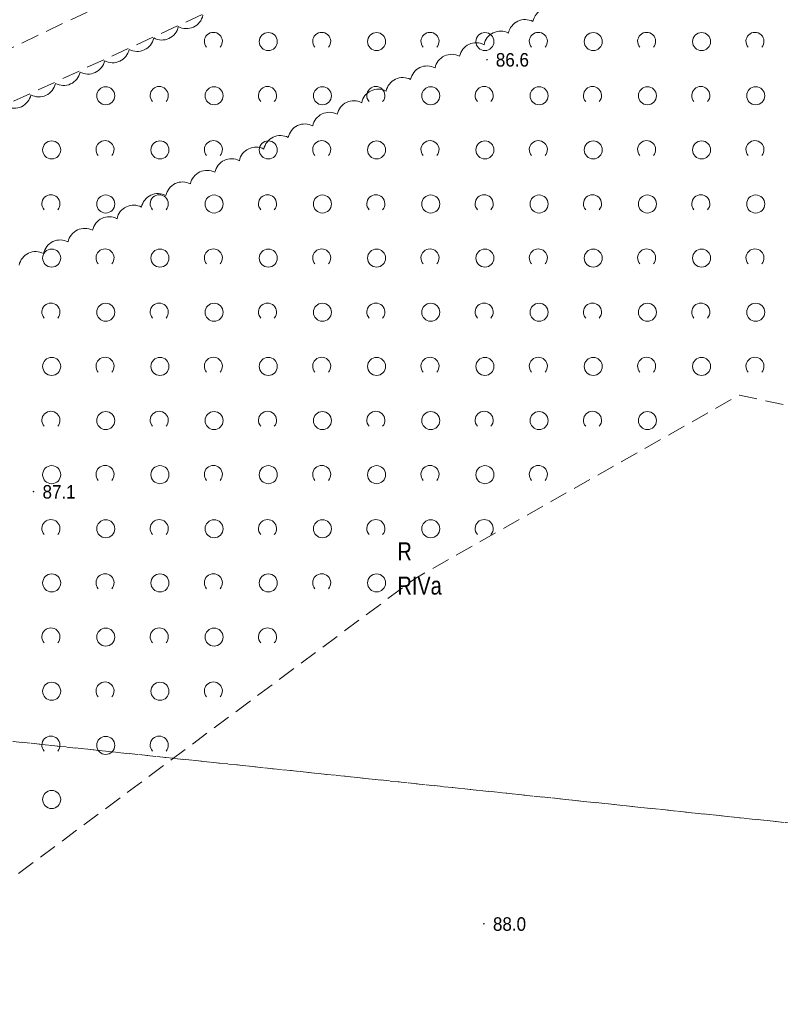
# Model space of a CAD drawing. Header units: metres. Extents: x 6540907 to 6541833, y 5893434 to 5894895.
# Tile 109 of 256: x 6541130 to 6541172, y 5894202 to 5894256. Entities that reach past the tile are written whole.
import ezdxf
from ezdxf.enums import TextEntityAlignment as Align

# ---------------------------------------------------------------- set-up
doc = ezdxf.new("R2010")
doc.units = ezdxf.units.M
doc.header["$MEASUREMENT"] = 0
doc.linetypes.add('1.0_0.5', pattern=[1.5, 1, -0.5])
doc.linetypes.add('egug-500', pattern=[1, 0.5, -0.5])
doc.layers.get('0').update_dxf_attribs({"color": 2, "linetype": 'CONTINUOUS', "lineweight": 5})
for name, color, linetype, lineweight in [('209-oznaczenie konturu klasyfikacyjnego', 251, 'CONTINUOUS', 9), ('210-oznaczenie konturu użytku gruntowego', 251, 'CONTINUOUS', 9), ('218-kontur użytku gruntowego', 251, 'CONTINUOUS', 9), ('chodnik', 251, 'CONTINUOUS', 9), ('pikieta naturalna', 251, 'CONTINUOUS', 9), ('pikieta naturalna-Atr2', 251, 'CONTINUOUS', 9), ('zadrzewienie  zakrzewienie', 252, 'CONTINUOUS', 15)]:
    doc.layers.add(name, color=color, linetype=linetype, lineweight=lineweight)
doc.layers.add('z_i_masywy_grupy', color=7, linetype='CONTINUOUS', lineweight=13, true_color=0x7f926c)
doc.styles.get("Standard").update_dxf_attribs({"font": 'Arial', "width": 0.75})

# ---------------------------------------------------------------- blocks, each defined once
blk = doc.blocks.new('PW01')
at = {"linetype": 'Continuous', "lineweight": 13}
h = blk.add_hatch(color=0, dxfattribs=at)
edge = h.paths.add_edge_path()
edge.add_arc((0, 0), 0.045, 0, 360)
blk = doc.blocks.new('OTZK1')
at = {"color": 0, "linetype": 'Continuous'}
blk.add_circle((0, 0), 0.5, dxfattribs=at)
blk = doc.blocks.new('OTZK2')
at = {"color": 0, "linetype": 'Continuous'}
blk.add_arc((0, 0), 0.5, 318.85, 221.162, dxfattribs=at)

msp = doc.modelspace()

# ---------------------------------------------------------------- linework, layer by layer
at = {"layer": '218-kontur użytku gruntowego', "linetype": 'egug-500', "lineweight": 18, "flags": 128}
for points in [[(6541127.2, 5894216.338), (6541267.47, 5894201.598)], [(6541267.47, 5894201.598), (6541127.2, 5894216.338)]]:
    msp.add_lwpolyline(points, dxfattribs=at)
at = {"layer": 'chodnik', "linetype": '1.0_0.5', "lineweight": 18, "flags": 128}
msp.add_lwpolyline([(6541148.09, 5894266.608), (6541121.4, 5894253.108), (6541122.75, 5894251.218), (6541149.27, 5894263.848), (6541185.84, 5894277.468), (6541214.53, 5894280.958), (6541220.14, 5894280.468), (6541232.78, 5894276.948), (6541273.74, 5894255.128), (6541292.32, 5894248.138), (6541299.58, 5894246.488), (6541311.46, 5894246.228), (6541320.71, 5894247.928), (6541358.75, 5894259.418), (6541381.84, 5894259.168), (6541383.11, 5894258.688), (6541394.29, 5894255.868), (6541417.15, 5894246.908), (6541419.74, 5894244.818), (6541430.87, 5894235.068), (6541433.75, 5894232.708), (6541442.13, 5894221.108), (6541450.88, 5894208.258), (6541461.26, 5894194.908), (6541472.88, 5894183.518), (6541484.16, 5894175.358), (6541492.85, 5894170.438), (6541512, 5894163.558), (6541515.21, 5894162.958), (6541516.3, 5894165.558), (6541512.94, 5894166.398), (6541494.11, 5894173.178), (6541485.78, 5894177.878), (6541474.82, 5894185.818), (6541463.5, 5894196.908), (6541453.3, 5894210.018), (6541444.59, 5894222.828), (6541435.95, 5894234.788), (6541432.81, 5894237.358), (6541421.67, 5894247.118), (6541418.67, 5894249.528), (6541395.21, 5894258.728), (6541384.01, 5894261.548), (6541382.4, 5894262.168), (6541358.33, 5894262.418), (6541320.17, 5894250.908), (6541310.58, 5894248.848), (6541305.73, 5894248.828), (6541301.24, 5894249.028), (6541301.24, 5894249.028), (6541293.42, 5894251.278), (6541277.75, 5894257.108), (6541274.98, 5894257.888), (6541233.63, 5894279.558), (6541220.53, 5894283.528), (6541214.73, 5894283.598), (6541185.16, 5894280.418)], close=True, dxfattribs=at)
at = {"layer": 'z_i_masywy_grupy', "linetype": 'Continuous'}
for points in [[(6541140.244, 5894256.313, -0.5), (6541138.883, 5894255.683, -0.5), (6541137.522, 5894255.053, -0.5), (6541136.161, 5894254.422, -0.5), (6541134.799, 5894253.792, -0.5), (6541133.438, 5894253.162, -0.5), (6541132.077, 5894252.532, -0.5), (6541130.716, 5894251.902, -0.5), (6541129.354, 5894251.272, -0.5)], [(6541130.065, 5894242.468, -0.5), (6541131.421, 5894243.111, -0.5), (6541132.776, 5894243.754, -0.5), (6541134.131, 5894244.397, -0.5), (6541135.486, 5894245.04, -0.5), (6541136.842, 5894245.682, -0.5), (6541138.197, 5894246.325, -0.5), (6541139.552, 5894246.968, -0.5), (6541140.907, 5894247.611, -0.5), (6541142.263, 5894248.254, -0.5), (6541143.618, 5894248.897, -0.5), (6541144.973, 5894249.54, -0.5), (6541146.328, 5894250.183, -0.5), (6541147.684, 5894250.826, -0.5), (6541149.039, 5894251.469, -0.5), (6541150.394, 5894252.111, -0.5), (6541151.749, 5894252.754, -0.5), (6541153.104, 5894253.397, -0.5), (6541154.46, 5894254.04, -0.5), (6541155.815, 5894254.683, -0.5), (6541157.17, 5894255.326, -0.5), (6541158.525, 5894255.969, -0.5), (6541159.881, 5894256.612, -0.5)]]:
    msp.add_lwpolyline(points, format="xyb", dxfattribs=at)
at = {"layer": 'zadrzewienie  zakrzewienie', "linetype": '1.0_0.5', "lineweight": 18, "flags": 128}
msp.add_lwpolyline([(6541044.04, 5894156.768), (6541052.84, 5894163.428), (6541069.7, 5894175.078), (6541101.31, 5894200.358), (6541129.24, 5894208.168), (6541152.03, 5894225.128), (6541169.97, 5894235.268), (6541187.83, 5894231.338), (6541224.49, 5894232.178), (6541248.1, 5894226.278), (6541267.08, 5894210.648), (6541283.7, 5894248.588), (6541223.9, 5894276.088), (6541201.6, 5894276.988), (6541164.6, 5894267.588), (6541087.7, 5894232.188), (6541061.02, 5894214.688), (6541036.66, 5894196.188), (6541017.58, 5894183.318), (6541015.78, 5894180.798), (6541016.59, 5894177.738), (6541020.64, 5894173.868)], close=True, dxfattribs=at)

# ---------------------------------------------------------------- block references
at = {"layer": 'pikieta naturalna', "linetype": 'Continuous', "lineweight": 13}
for p in [(6541155.98, 5894253.848), (6541130.86, 5894229.918), (6541155.81, 5894205.968)]:
    msp.add_blockref('PW01', p, dxfattribs=at)
at = {"layer": 'zadrzewienie  zakrzewienie', "linetype": 'Continuous', "lineweight": 18}
for name, p in [('OTZK2', (6541140.824, 5894254.865)), ('OTZK1', (6541143.866, 5894254.854)), ('OTZK2', (6541146.824, 5894254.865)), ('OTZK1', (6541149.866, 5894254.854)), ('OTZK2', (6541152.824, 5894254.865)), ('OTZK1', (6541155.866, 5894254.854)), ('OTZK2', (6541158.824, 5894254.865)), ('OTZK1', (6541161.866, 5894254.854)), ('OTZK2', (6541164.824, 5894254.865)), ('OTZK1', (6541167.866, 5894254.854)), ('OTZK2', (6541170.824, 5894254.865)), ('OTZK2', (6541137.824, 5894251.865)), ('OTZK2', (6541143.824, 5894251.865)), ('OTZK2', (6541149.824, 5894251.865)), ('OTZK2', (6541155.824, 5894251.865)), ('OTZK2', (6541161.824, 5894251.865)), ('OTZK2', (6541167.824, 5894251.865)), ('OTZK1', (6541134.866, 5894251.854)), ('OTZK1', (6541140.866, 5894251.854)), ('OTZK1', (6541146.866, 5894251.854)), ('OTZK1', (6541152.866, 5894251.854)), ('OTZK1', (6541158.866, 5894251.854)), ('OTZK1', (6541164.866, 5894251.854)), ('OTZK1', (6541170.866, 5894251.854)), ('OTZK1', (6541131.866, 5894248.854)), ('OTZK2', (6541134.824, 5894248.865)), ('OTZK1', (6541137.866, 5894248.854)), ('OTZK2', (6541140.824, 5894248.865)), ('OTZK1', (6541143.866, 5894248.854)), ('OTZK2', (6541146.824, 5894248.865)), ('OTZK1', (6541149.866, 5894248.854)), ('OTZK2', (6541152.824, 5894248.865)), ('OTZK1', (6541155.866, 5894248.854)), ('OTZK2', (6541158.824, 5894248.865)), ('OTZK1', (6541161.866, 5894248.854)), ('OTZK2', (6541164.824, 5894248.865)), ('OTZK1', (6541167.866, 5894248.854)), ('OTZK2', (6541170.824, 5894248.865)), ('OTZK2', (6541131.824, 5894245.865)), ('OTZK2', (6541137.824, 5894245.865)), ('OTZK2', (6541143.824, 5894245.865)), ('OTZK2', (6541149.824, 5894245.865)), ('OTZK2', (6541155.824, 5894245.865)), ('OTZK2', (6541161.824, 5894245.865)), ('OTZK2', (6541167.824, 5894245.865)), ('OTZK1', (6541134.866, 5894245.854)), ('OTZK1', (6541140.866, 5894245.854)), ('OTZK1', (6541146.866, 5894245.854)), ('OTZK1', (6541152.866, 5894245.854)), ('OTZK1', (6541158.866, 5894245.854)), ('OTZK1', (6541164.866, 5894245.854)), ('OTZK1', (6541170.866, 5894245.854)), ('OTZK1', (6541131.866, 5894242.854)), ('OTZK2', (6541134.824, 5894242.865)), ('OTZK1', (6541137.866, 5894242.854)), ('OTZK2', (6541140.824, 5894242.865)), ('OTZK1', (6541143.866, 5894242.854)), ('OTZK2', (6541146.824, 5894242.865)), ('OTZK1', (6541149.866, 5894242.854)), ('OTZK2', (6541152.824, 5894242.865)), ('OTZK1', (6541155.866, 5894242.854)), ('OTZK2', (6541158.824, 5894242.865)), ('OTZK1', (6541161.866, 5894242.854)), ('OTZK2', (6541164.824, 5894242.865)), ('OTZK1', (6541167.866, 5894242.854)), ('OTZK2', (6541170.824, 5894242.865)), ('OTZK2', (6541131.824, 5894239.865)), ('OTZK2', (6541137.824, 5894239.865)), ('OTZK2', (6541143.824, 5894239.865)), ('OTZK2', (6541149.824, 5894239.865)), ('OTZK2', (6541155.824, 5894239.865)), ('OTZK2', (6541161.824, 5894239.865)), ('OTZK2', (6541167.824, 5894239.865)), ('OTZK1', (6541134.866, 5894239.854)), ('OTZK1', (6541140.866, 5894239.854)), ('OTZK1', (6541146.866, 5894239.854)), ('OTZK1', (6541152.866, 5894239.854)), ('OTZK1', (6541158.866, 5894239.854)), ('OTZK1', (6541164.866, 5894239.854)), ('OTZK1', (6541170.866, 5894239.854)), ('OTZK1', (6541131.866, 5894236.854)), ('OTZK2', (6541134.824, 5894236.865)), ('OTZK1', (6541137.866, 5894236.854)), ('OTZK2', (6541140.824, 5894236.865)), ('OTZK1', (6541143.866, 5894236.854)), ('OTZK2', (6541146.824, 5894236.865)), ('OTZK1', (6541149.866, 5894236.854)), ('OTZK2', (6541152.824, 5894236.865)), ('OTZK1', (6541155.866, 5894236.854)), ('OTZK2', (6541158.824, 5894236.865)), ('OTZK1', (6541161.866, 5894236.854)), ('OTZK2', (6541164.824, 5894236.865)), ('OTZK1', (6541167.866, 5894236.854)), ('OTZK2', (6541170.824, 5894236.865)), ('OTZK2', (6541131.824, 5894233.865)), ('OTZK2', (6541137.824, 5894233.865)), ('OTZK2', (6541143.824, 5894233.865)), ('OTZK2', (6541149.824, 5894233.865)), ('OTZK2', (6541155.824, 5894233.865)), ('OTZK2', (6541161.824, 5894233.865)), ('OTZK1', (6541134.866, 5894233.854)), ('OTZK1', (6541140.866, 5894233.854)), ('OTZK1', (6541146.866, 5894233.854)), ('OTZK1', (6541152.866, 5894233.854)), ('OTZK1', (6541158.866, 5894233.854)), ('OTZK1', (6541164.866, 5894233.854)), ('OTZK1', (6541131.866, 5894230.854)), ('OTZK2', (6541134.824, 5894230.865)), ('OTZK1', (6541137.866, 5894230.854)), ('OTZK2', (6541140.824, 5894230.865)), ('OTZK1', (6541143.866, 5894230.854)), ('OTZK2', (6541146.824, 5894230.865)), ('OTZK1', (6541149.866, 5894230.854)), ('OTZK2', (6541152.824, 5894230.865)), ('OTZK1', (6541155.866, 5894230.854)), ('OTZK2', (6541158.824, 5894230.865)), ('OTZK2', (6541131.824, 5894227.865)), ('OTZK2', (6541137.824, 5894227.865)), ('OTZK2', (6541143.824, 5894227.865)), ('OTZK2', (6541149.824, 5894227.865)), ('OTZK2', (6541155.824, 5894227.865)), ('OTZK1', (6541134.866, 5894227.854)), ('OTZK1', (6541140.866, 5894227.854)), ('OTZK1', (6541146.866, 5894227.854)), ('OTZK1', (6541152.866, 5894227.854)), ('OTZK1', (6541131.866, 5894224.854)), ('OTZK2', (6541134.824, 5894224.865)), ('OTZK1', (6541137.866, 5894224.854)), ('OTZK2', (6541140.824, 5894224.865)), ('OTZK1', (6541143.866, 5894224.854)), ('OTZK2', (6541146.824, 5894224.865)), ('OTZK1', (6541149.866, 5894224.854)), ('OTZK2', (6541131.824, 5894221.865)), ('OTZK2', (6541137.824, 5894221.865)), ('OTZK2', (6541143.824, 5894221.865)), ('OTZK1', (6541134.866, 5894221.854)), ('OTZK1', (6541140.866, 5894221.854)), ('OTZK1', (6541131.866, 5894218.854)), ('OTZK2', (6541134.824, 5894218.865)), ('OTZK1', (6541137.866, 5894218.854)), ('OTZK2', (6541140.824, 5894218.865)), ('OTZK2', (6541131.824, 5894215.865)), ('OTZK2', (6541137.824, 5894215.865)), ('OTZK1', (6541134.866, 5894215.854)), ('OTZK1', (6541131.866, 5894212.854))]:
    msp.add_blockref(name, p, dxfattribs=at)

# ---------------------------------------------------------------- texts
at = {"layer": '209-oznaczenie konturu klasyfikacyjnego', "linetype": 'Continuous', "lineweight": 18, "width": 0.79}
msp.add_text('RIVa', height=1, dxfattribs=at).set_placement((6541151.02, 5894225.208), align=Align.TOP_LEFT)
at = {"layer": '210-oznaczenie konturu użytku gruntowego', "linetype": 'Continuous', "lineweight": 18, "width": 0.79}
msp.add_text('R', height=1, dxfattribs=at).set_placement((6541151.02, 5894226.108))
at = {"layer": 'pikieta naturalna-Atr2', "width": 0.9}
for s, p in [('86.6', (6541156.47, 5894253.468)), ('87.1', (6541131.36, 5894229.528)), ('88.0', (6541156.31, 5894205.578))]:
    msp.add_text(s, height=0.75, dxfattribs=at).set_placement(p)

doc.saveas('drawing.dxf')
